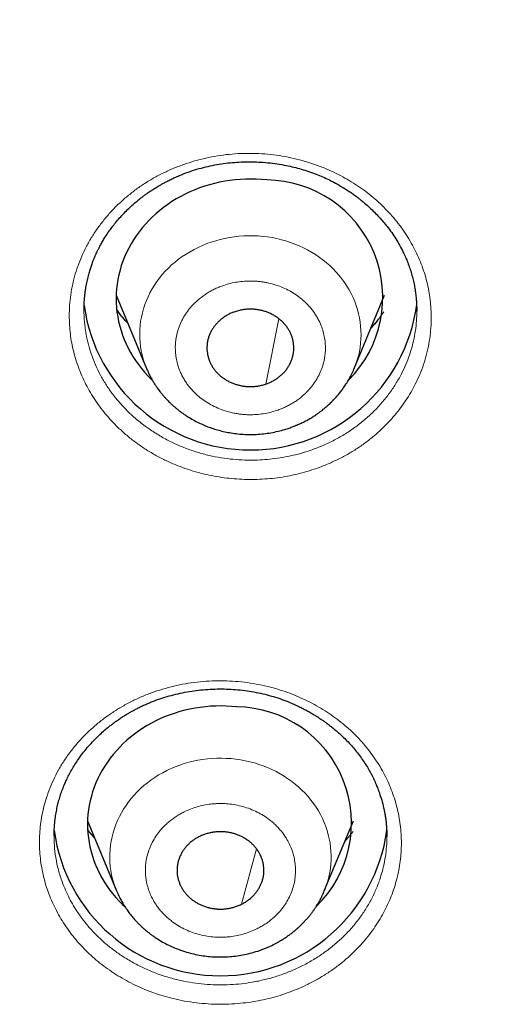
# Model space of a CAD drawing. Header units: millimetres. Extents: x 8 to 578, y 12 to 587.
# Tile 126 of 156: x 300 to 307, y 558 to 571. Entities that reach past the tile are written whole.
import ezdxf

# ---------------------------------------------------------------- set-up
doc = ezdxf.new("R2010")
doc.units = ezdxf.units.MM

msp = doc.modelspace()

# ---------------------------------------------------------------- linework, layer by layer
at = {"color": 7, "linetype": 'Continuous', "lineweight": 30}
for p, q in [((301.649, 567.542), (302.068, 566.529)), ((304.938, 566.529), (305.357, 567.542)), ((302.068, 566.529), (302.069, 566.527)), ((301.254, 560.277), (301.655, 559.308)), ((304.525, 559.308), (304.926, 560.277)), ((300.792, 560.069), (300.792, 560.077)), ((305.389, 560.061), (305.389, 560.056)), ((304.524, 559.305), (304.525, 559.308))]:
    msp.add_line(p, q, dxfattribs=at)
at = {"color": 252, "linetype": 'Continuous', "lineweight": 0}
for p, q in [((303.715, 566.313), (303.898, 567.215)), ((304.809, 559.993), (304.923, 560.13)), ((303.381, 559.124), (303.588, 559.889))]:
    msp.add_line(p, q, dxfattribs=at)
at = {"color": 7, "linetype": 'Continuous', "lineweight": 30, "flags": 128}
for points in [[(303.729, 569.135), (303.657, 569.141), (303.584, 569.145), (303.511, 569.147), (303.438, 569.146), (303.366, 569.142), (303.293, 569.136), (303.221, 569.128), (303.149, 569.117), (303.078, 569.103), (303.007, 569.087), (302.938, 569.068), (302.869, 569.047), (302.801, 569.024), (302.734, 568.998), (302.668, 568.97), (302.604, 568.94), (302.541, 568.907), (302.479, 568.872), (302.419, 568.835), (302.361, 568.797), (302.305, 568.756), (302.25, 568.713), (302.197, 568.668), (302.147, 568.621), (302.098, 568.573), (302.052, 568.523), (302.007, 568.471), (301.965, 568.418), (301.926, 568.364), (301.889, 568.308), (301.854, 568.251), (301.822, 568.193), (301.793, 568.133), (301.766, 568.073), (301.742, 568.012), (301.72, 567.95), (301.702, 567.887), (301.686, 567.824), (301.672, 567.76), (301.662, 567.696), (301.655, 567.631), (301.65, 567.566), (301.648, 567.501), (301.65, 567.437), (301.654, 567.372), (301.66, 567.307), (301.67, 567.243), (301.683, 567.179), (301.698, 567.115), (301.716, 567.053), (301.737, 566.99), (301.76, 566.929), (301.787, 566.868), (301.815, 566.809), (301.847, 566.75), (301.881, 566.693), (301.918, 566.637), (301.957, 566.582), (301.998, 566.529), (302.042, 566.477), (302.088, 566.426), (302.136, 566.378), (302.147, 566.367)], [(303.314, 561.852), (303.242, 561.858), (303.17, 561.863), (303.098, 561.864), (303.026, 561.863), (302.954, 561.86), (302.882, 561.854), (302.81, 561.845), (302.739, 561.834), (302.669, 561.82), (302.599, 561.804), (302.53, 561.786), (302.462, 561.765), (302.394, 561.742), (302.328, 561.717), (302.263, 561.689), (302.199, 561.659), (302.137, 561.626), (302.076, 561.592), (302.017, 561.556), (301.959, 561.517), (301.903, 561.476), (301.849, 561.434), (301.797, 561.39), (301.746, 561.343), (301.698, 561.296), (301.652, 561.246), (301.608, 561.195), (301.567, 561.142), (301.528, 561.088), (301.491, 561.033), (301.457, 560.977), (301.425, 560.919), (301.396, 560.86), (301.369, 560.8), (301.345, 560.74), (301.324, 560.678), (301.306, 560.616), (301.29, 560.553), (301.277, 560.49), (301.267, 560.427), (301.259, 560.363), (301.255, 560.298), (301.253, 560.234), (301.254, 560.17), (301.258, 560.106), (301.265, 560.042), (301.274, 559.978), (301.287, 559.915), (301.302, 559.852), (301.32, 559.79), (301.34, 559.728), (301.364, 559.667), (301.39, 559.607), (301.418, 559.548), (301.45, 559.49), (301.483, 559.433), (301.52, 559.378), (301.558, 559.324), (301.599, 559.271), (301.643, 559.219), (301.688, 559.169), (301.736, 559.121), (301.767, 559.092)]]:
    msp.add_lwpolyline(points, dxfattribs=at)
at = {"color": 252, "linetype": 'Continuous', "lineweight": 0, "flags": 128}
for points in [[(304.938, 566.529), (304.94, 566.535), (304.962, 566.591), (304.98, 566.647), (304.996, 566.704), (305.009, 566.761), (305.019, 566.819), (305.026, 566.878), (305.031, 566.936), (305.033, 566.995), (305.031, 567.053), (305.027, 567.112), (305.021, 567.17), (305.011, 567.228), (304.999, 567.286), (304.984, 567.343), (304.966, 567.399), (304.945, 567.455), (304.922, 567.51), (304.896, 567.564), (304.868, 567.617), (304.837, 567.668), (304.803, 567.719), (304.767, 567.768), (304.729, 567.816), (304.688, 567.862), (304.646, 567.907), (304.601, 567.95), (304.554, 567.991), (304.505, 568.03), (304.455, 568.068), (304.402, 568.103), (304.348, 568.137), (304.293, 568.168), (304.236, 568.197), (304.177, 568.224), (304.118, 568.249), (304.057, 568.271), (303.995, 568.291), (303.932, 568.309), (303.869, 568.324), (303.804, 568.337), (303.74, 568.347), (303.674, 568.355), (303.609, 568.36), (303.543, 568.363), (303.477, 568.363), (303.411, 568.361), (303.346, 568.356), (303.281, 568.349), (303.216, 568.339), (303.151, 568.327), (303.088, 568.312), (303.025, 568.295), (302.963, 568.276), (302.902, 568.254), (302.842, 568.23), (302.783, 568.203), (302.726, 568.174), (302.67, 568.143), (302.615, 568.11), (302.562, 568.075), (302.511, 568.038), (302.462, 567.999), (302.415, 567.959), (302.37, 567.916), (302.327, 567.872), (302.286, 567.826), (302.247, 567.778), (302.211, 567.729), (302.177, 567.679), (302.145, 567.628), (302.116, 567.575), (302.09, 567.521), (302.066, 567.467), (302.045, 567.411), (302.026, 567.355), (302.011, 567.298), (301.998, 567.24), (301.987, 567.183), (301.98, 567.124), (301.975, 567.066), (301.974, 567.007), (301.975, 566.949), (301.979, 566.89), (301.986, 566.832), (301.995, 566.774), (302.008, 566.716), (302.023, 566.659), (302.041, 566.603), (302.061, 566.547), (302.068, 566.529)], [(304.525, 559.308), (304.535, 559.334), (304.556, 559.39), (304.573, 559.446), (304.588, 559.503), (304.6, 559.561), (304.609, 559.619), (304.615, 559.677), (304.619, 559.736), (304.619, 559.795), (304.617, 559.853), (304.612, 559.912), (304.604, 559.97), (304.594, 560.028), (304.58, 560.085), (304.564, 560.142), (304.545, 560.198), (304.524, 560.254), (304.5, 560.308), (304.473, 560.362), (304.443, 560.414), (304.411, 560.465), (304.377, 560.515), (304.34, 560.564), (304.301, 560.611), (304.26, 560.657), (304.216, 560.701), (304.171, 560.743), (304.123, 560.784), (304.074, 560.822), (304.023, 560.859), (303.97, 560.894), (303.915, 560.927), (303.859, 560.957), (303.801, 560.986), (303.742, 561.012), (303.682, 561.036), (303.621, 561.057), (303.559, 561.076), (303.496, 561.093), (303.432, 561.107), (303.367, 561.119), (303.302, 561.129), (303.237, 561.136), (303.171, 561.14), (303.106, 561.142), (303.04, 561.141), (302.974, 561.138), (302.909, 561.132), (302.843, 561.124), (302.779, 561.113), (302.715, 561.1), (302.651, 561.085), (302.589, 561.067), (302.527, 561.046), (302.466, 561.023), (302.407, 560.998), (302.349, 560.971), (302.292, 560.941), (302.236, 560.91), (302.182, 560.876), (302.13, 560.84), (302.08, 560.802), (302.032, 560.763), (301.985, 560.721), (301.941, 560.678), (301.898, 560.633), (301.858, 560.587), (301.82, 560.539), (301.785, 560.489), (301.752, 560.439), (301.721, 560.387), (301.693, 560.334), (301.668, 560.28), (301.645, 560.225), (301.625, 560.169), (301.607, 560.112), (301.592, 560.055), (301.58, 559.997), (301.571, 559.939), (301.565, 559.881), (301.561, 559.822), (301.561, 559.764), (301.563, 559.705), (301.568, 559.647), (301.576, 559.588), (301.586, 559.531), (301.6, 559.473), (301.616, 559.416), (301.635, 559.36), (301.655, 559.308)]]:
    msp.add_lwpolyline(points, dxfattribs=at)
at = {"color": 7, "linetype": 'Continuous', "lineweight": 30}
for centre, radius, start, end in [((303.709, 567.512), 1.623, 315.0945, 89.2947), ((303.503, 567.722), 2.32, 188.0285, 352.2702), ((303.294, 560.245), 1.607, 314.1051, 89.2986), ((303.09, 560.454), 2.319, 187.6952, 352.3201)]:
    msp.add_arc(centre, radius, start, end, dxfattribs=at)
for points, knots in [([(314, 587.409), (313.871, 587.409), (313.583, 587.408), (313.136, 587.402), (312.663, 587.391), (312.196, 587.375), (311.745, 587.355), (311.309, 587.332), (310.887, 587.305), (310.472, 587.275), (310.062, 587.242), (309.644, 587.205), (309.217, 587.162), (308.782, 587.115), (308.354, 587.064), (307.935, 587.011), (307.523, 586.954), (307.118, 586.895), (306.722, 586.833), (306.315, 586.766), (305.899, 586.694), (305.474, 586.616), (305.059, 586.535), (304.654, 586.453), (304.26, 586.369), (303.875, 586.284), (303.51, 586.199), (303.165, 586.117), (302.838, 586.036), (302.52, 585.954), (302.21, 585.873), (301.908, 585.791), (301.607, 585.707), (301.306, 585.621), (301.006, 585.533), (300.715, 585.446), (300.434, 585.359), (300.162, 585.273), (299.9, 585.188), (299.647, 585.105), (299.399, 585.021), (299.157, 584.938), (298.921, 584.856), (298.695, 584.775), (298.478, 584.697), (298.272, 584.621), (298.076, 584.548), (297.892, 584.478), (297.718, 584.411), (297.554, 584.347), (297.398, 584.286), (297.252, 584.227), (297.115, 584.172), (296.986, 584.12), (296.866, 584.071), (296.755, 584.025), (296.654, 583.983), (296.562, 583.944), (296.481, 583.91), (296.412, 583.881), (296.355, 583.856), (296.309, 583.836), (296.275, 583.822), (296.252, 583.812), (296.237, 583.806), (296.223, 583.8), (296.206, 583.792), (296.182, 583.782), (296.151, 583.768), (296.11, 583.751), (296.06, 583.729), (296.004, 583.704), (295.943, 583.678), (295.867, 583.644), (295.774, 583.603), (295.664, 583.554), (295.546, 583.501), (295.419, 583.443), (295.283, 583.381), (295.141, 583.315), (294.993, 583.246), (294.844, 583.175), (294.694, 583.103), (294.544, 583.031), (294.392, 582.957), (294.24, 582.882), (294.091, 582.808), (293.945, 582.735), (293.762, 582.642), (293.546, 582.531), (293.299, 582.402), (293.078, 582.284), (292.882, 582.179), (292.71, 582.085), (292.543, 581.993), (292.381, 581.903), (292.223, 581.814), (292.068, 581.726), (291.898, 581.628), (291.71, 581.518), (291.502, 581.396), (291.288, 581.268), (291.069, 581.135), (290.844, 580.996), (290.614, 580.853), (290.376, 580.702), (290.131, 580.544), (289.879, 580.379), (289.658, 580.231), (289.471, 580.105), (289.322, 580.003), (289.177, 579.903), (289.033, 579.802), (288.889, 579.702), (288.747, 579.601), (288.613, 579.504), (288.485, 579.412), (288.366, 579.325), (288.254, 579.242), (288.149, 579.165), (288.06, 579.098), (287.986, 579.043), (287.925, 578.997), (287.868, 578.954), (287.817, 578.915), (287.777, 578.885), (287.748, 578.862), (287.727, 578.846), (287.708, 578.832), (287.692, 578.82), (287.675, 578.807), (287.657, 578.793), (287.631, 578.773), (287.596, 578.746), (287.551, 578.711), (287.499, 578.671), (287.438, 578.624), (287.371, 578.571), (287.295, 578.511), (287.214, 578.448), (287.13, 578.381), (287.046, 578.313), (286.961, 578.245), (286.878, 578.178), (286.798, 578.112), (286.69, 578.024), (286.558, 577.915), (286.404, 577.786), (286.258, 577.663), (286.121, 577.546), (285.994, 577.437), (285.876, 577.334), (285.765, 577.237), (285.68, 577.162), (285.62, 577.109), (285.585, 577.078), (285.55, 577.046), (285.515, 577.015), (285.482, 576.985), (285.452, 576.958), (285.427, 576.935), (285.407, 576.918), (285.393, 576.905), (285.382, 576.895), (285.372, 576.886), (285.359, 576.875), (285.344, 576.861), (285.326, 576.844), (285.302, 576.823), (285.273, 576.796), (285.236, 576.763), (285.196, 576.725), (285.151, 576.684), (285.043, 576.585), (284.874, 576.427), (284.642, 576.207), (284.442, 576.013), (284.275, 575.849), (284.143, 575.718), (284.016, 575.592), (283.919, 575.493), (283.85, 575.423), (283.807, 575.379), (283.764, 575.335), (283.723, 575.293), (283.684, 575.253), (283.651, 575.219), (283.625, 575.191), (283.604, 575.169), (283.586, 575.151), (283.571, 575.135), (283.558, 575.122), (283.544, 575.106), (283.524, 575.086), (283.499, 575.059), (283.469, 575.028), (283.437, 574.994), (283.402, 574.958), (283.365, 574.918), (283.325, 574.875), (283.279, 574.827), (283.227, 574.771), (283.169, 574.708), (283.108, 574.643), (283.047, 574.576), (282.984, 574.508), (282.894, 574.408), (282.774, 574.275), (282.659, 574.145), (282.576, 574.052), (282.526, 573.995), (282.476, 573.938), (282.426, 573.88), (282.377, 573.824), (282.332, 573.771), (282.292, 573.725), (282.257, 573.685), (282.228, 573.65), (282.203, 573.62), (282.183, 573.598), (282.169, 573.581), (282.159, 573.569), (282.151, 573.56), (282.143, 573.551), (282.133, 573.539), (282.119, 573.522), (282.101, 573.501), (282.065, 573.457), (282.008, 573.39), (281.935, 573.302), (281.859, 573.21), (281.781, 573.115), (281.698, 573.014), (281.613, 572.909), (281.525, 572.799), (281.435, 572.686), (281.355, 572.585), (281.286, 572.496), (281.231, 572.425), (281.179, 572.358), (281.138, 572.306), (281.108, 572.267), (281.087, 572.24), (281.068, 572.214), (281.05, 572.191), (281.035, 572.171), (281.023, 572.155), (281.014, 572.144), (281.006, 572.133), (280.995, 572.119), (280.979, 572.097), (280.957, 572.069), (280.93, 572.033), (280.898, 571.99), (280.86, 571.94), (280.819, 571.883), (280.774, 571.824), (280.716, 571.745), (280.645, 571.649), (280.541, 571.506), (280.42, 571.338), (280.315, 571.189), (280.246, 571.091), (280.211, 571.041), (280.181, 570.997), (280.154, 570.959), (280.133, 570.929), (280.118, 570.907), (280.107, 570.891), (280.098, 570.878), (280.09, 570.866), (280.082, 570.855), (280.072, 570.84), (280.057, 570.819), (280.039, 570.792), (280.018, 570.761), (279.994, 570.726), (279.964, 570.681), (279.927, 570.628), (279.884, 570.564), (279.833, 570.487), (279.776, 570.401), (279.716, 570.31), (279.661, 570.226), (279.61, 570.149), (279.564, 570.077), (279.519, 570.008), (279.475, 569.94), (279.438, 569.882), (279.409, 569.835), (279.386, 569.799), (279.364, 569.765), (279.345, 569.733), (279.329, 569.709), (279.318, 569.691), (279.31, 569.679), (279.303, 569.667), (279.294, 569.652), (279.281, 569.631), (279.262, 569.602), (279.239, 569.564), (279.212, 569.521), (279.179, 569.468), (279.142, 569.407), (279.099, 569.337), (279.058, 569.268), (279.016, 569.199), (278.975, 569.13), (278.932, 569.059), (278.887, 568.983), (278.84, 568.903), (278.8, 568.835), (278.771, 568.785), (278.754, 568.755), (278.74, 568.731), (278.729, 568.712), (278.721, 568.699), (278.714, 568.687), (278.706, 568.672), (278.693, 568.65), (278.677, 568.622), (278.657, 568.587), (278.633, 568.545), (278.606, 568.498), (278.579, 568.45), (278.552, 568.401), (278.525, 568.353), (278.498, 568.306), (278.468, 568.252), (278.435, 568.193), (278.4, 568.128), (278.364, 568.064), (278.331, 568.002), (278.3, 567.945), (278.273, 567.894), (278.248, 567.849), (278.227, 567.809), (278.211, 567.778), (278.199, 567.756), (278.189, 567.738), (278.178, 567.717), (278.164, 567.691), (278.148, 567.661), (278.13, 567.626), (278.109, 567.586), (278.07, 567.512), (278.016, 567.408), (277.959, 567.297), (277.915, 567.21), (277.883, 567.147), (277.854, 567.089), (277.828, 567.036), (277.806, 566.992), (277.787, 566.954), (277.769, 566.917), (277.749, 566.878), (277.727, 566.832), (277.701, 566.78), (277.673, 566.721), (277.641, 566.656), (277.607, 566.586), (277.572, 566.512), (277.536, 566.435), (277.504, 566.368), (277.479, 566.314), (277.462, 566.278), (277.447, 566.246), (277.435, 566.22), (277.424, 566.197), (277.412, 566.17), (277.396, 566.136), (277.377, 566.093), (277.355, 566.045), (277.332, 565.994), (277.309, 565.943), (277.273, 565.863), (277.224, 565.755), (277.179, 565.652), (277.15, 565.586), (277.138, 565.558), (277.128, 565.535), (277.121, 565.518), (277.115, 565.504), (277.108, 565.489), (277.099, 565.467), (277.086, 565.439), (277.071, 565.404), (277.049, 565.351), (277.02, 565.283), (276.986, 565.204), (276.954, 565.126), (276.927, 565.062), (276.906, 565.011), (276.891, 564.974), (276.879, 564.944), (276.869, 564.919), (276.859, 564.896), (276.849, 564.871), (276.836, 564.84), (276.821, 564.801), (276.803, 564.757), (276.785, 564.711), (276.766, 564.664), (276.745, 564.612), (276.723, 564.555), (276.699, 564.494), (276.676, 564.437), (276.657, 564.386), (276.639, 564.34), (276.623, 564.298), (276.607, 564.257), (276.591, 564.215), (276.574, 564.168), (276.554, 564.116), (276.533, 564.06), (276.512, 564.003), (276.491, 563.947), (276.471, 563.892), (276.452, 563.841), (276.435, 563.794), (276.42, 563.753), (276.405, 563.713), (276.391, 563.672), (276.375, 563.629), (276.359, 563.583), (276.342, 563.536), (276.326, 563.49), (276.312, 563.451), (276.301, 563.418), (276.293, 563.395), (276.287, 563.379), (276.282, 563.364), (276.276, 563.347), (276.27, 563.328), (276.262, 563.307), (276.253, 563.281), (276.243, 563.251), (276.231, 563.216), (276.218, 563.177), (276.203, 563.135), (276.191, 563.097), (276.181, 563.067), (276.174, 563.047), (276.168, 563.029), (276.162, 563.013), (276.156, 562.994), (276.149, 562.974), (276.137, 562.937), (276.12, 562.885), (276.1, 562.824), (276.083, 562.772), (276.069, 562.73), (276.057, 562.691), (276.041, 562.642), (276.022, 562.581), (276.003, 562.521), (275.987, 562.471), (275.975, 562.432), (275.963, 562.394), (275.952, 562.359), (275.943, 562.33), (275.936, 562.307), (275.929, 562.287), (275.924, 562.27), (275.92, 562.257), (275.918, 562.25), (275.917, 562.247)], [0, 0, 0, 0, 0.007493, 0.016806, 0.025993, 0.035056, 0.043993, 0.052306, 0.060507, 0.068597, 0.076577, 0.084445, 0.093096, 0.101609, 0.109984, 0.118221, 0.126321, 0.134283, 0.142107, 0.149793, 0.158409, 0.166846, 0.175103, 0.18318, 0.191079, 0.198797, 0.206336, 0.21309, 0.219693, 0.226145, 0.232446, 0.238597, 0.244597, 0.250935, 0.257096, 0.263079, 0.268886, 0.274515, 0.279967, 0.285242, 0.290339, 0.29549, 0.300446, 0.305207, 0.309774, 0.314147, 0.318325, 0.322208, 0.325906, 0.32942, 0.33275, 0.335892, 0.338835, 0.341577, 0.344196, 0.346599, 0.348788, 0.350761, 0.352519, 0.354062, 0.355242, 0.356255, 0.357102, 0.357443, 0.357747, 0.358043, 0.35839, 0.35887, 0.359568, 0.360461, 0.361547, 0.362813, 0.364149, 0.365536, 0.367818, 0.370225, 0.372757, 0.375608, 0.378603, 0.381741, 0.385023, 0.388448, 0.391687, 0.395044, 0.398485, 0.401885, 0.405234, 0.408531, 0.411776, 0.41759, 0.423231, 0.428698, 0.432764, 0.436728, 0.440591, 0.444351, 0.448009, 0.451578, 0.455203, 0.459956, 0.464866, 0.469933, 0.475157, 0.480537, 0.486074, 0.491768, 0.497777, 0.503951, 0.510291, 0.514102, 0.517846, 0.521452, 0.524919, 0.52869, 0.532282, 0.535694, 0.538928, 0.541982, 0.544856, 0.547551, 0.550067, 0.551731, 0.553306, 0.554786, 0.556122, 0.557302, 0.557895, 0.558439, 0.558932, 0.559352, 0.559727, 0.560206, 0.560805, 0.561769, 0.562939, 0.564315, 0.565896, 0.567682, 0.569674, 0.571872, 0.574067, 0.576365, 0.578622, 0.580833, 0.582999, 0.585119, 0.58951, 0.593692, 0.597665, 0.60143, 0.604986, 0.608143, 0.611224, 0.614236, 0.615234, 0.616225, 0.617207, 0.618182, 0.619148, 0.620024, 0.620751, 0.621264, 0.621663, 0.621949, 0.622205, 0.622548, 0.622978, 0.623497, 0.624102, 0.624989, 0.626013, 0.627177, 0.628475, 0.62982, 0.636383, 0.643082, 0.649916, 0.653965, 0.657885, 0.661664, 0.665301, 0.666623, 0.667925, 0.669208, 0.670471, 0.67168, 0.672744, 0.673475, 0.674112, 0.674656, 0.675107, 0.675465, 0.675828, 0.676461, 0.677263, 0.678173, 0.679164, 0.680236, 0.681388, 0.682622, 0.683937, 0.685635, 0.687452, 0.689369, 0.691307, 0.693258, 0.695222, 0.699902, 0.704653, 0.706253, 0.707861, 0.709476, 0.7111, 0.712729, 0.714253, 0.715532, 0.716659, 0.717634, 0.718457, 0.719128, 0.719552, 0.719881, 0.720113, 0.720313, 0.720644, 0.721113, 0.721721, 0.722419, 0.724754, 0.727303, 0.72976, 0.732388, 0.735182, 0.738134, 0.741085, 0.744179, 0.747416, 0.74939, 0.75137, 0.7532, 0.754866, 0.755637, 0.756368, 0.757056, 0.757704, 0.75826, 0.758683, 0.758975, 0.759158, 0.759555, 0.760137, 0.760904, 0.761855, 0.763014, 0.764364, 0.765906, 0.767524, 0.769126, 0.772224, 0.77526, 0.780527, 0.785594, 0.78703, 0.788335, 0.789491, 0.790498, 0.791357, 0.791838, 0.792255, 0.792609, 0.792899, 0.793157, 0.79351, 0.79408, 0.794789, 0.795605, 0.796526, 0.797554, 0.79906, 0.800747, 0.802516, 0.80506, 0.807421, 0.809599, 0.811595, 0.813408, 0.815155, 0.816923, 0.818712, 0.819617, 0.820528, 0.821445, 0.822278, 0.822939, 0.823339, 0.823632, 0.823885, 0.824251, 0.824738, 0.825514, 0.826479, 0.827626, 0.828803, 0.830581, 0.83227, 0.834118, 0.835846, 0.83753, 0.839328, 0.841244, 0.84328, 0.845422, 0.846317, 0.847069, 0.847678, 0.848146, 0.848471, 0.848688, 0.849063, 0.849605, 0.850314, 0.85119, 0.852256, 0.853463, 0.854678, 0.855883, 0.85708, 0.858267, 0.859446, 0.861082, 0.8627, 0.864301, 0.865849, 0.867263, 0.86852, 0.869646, 0.870641, 0.871473, 0.871902, 0.872305, 0.872818, 0.873449, 0.874198, 0.875065, 0.87605, 0.877131, 0.880484, 0.883724, 0.885302, 0.886851, 0.888309, 0.889571, 0.890681, 0.891573, 0.892351, 0.893329, 0.894437, 0.895701, 0.897119, 0.898695, 0.900457, 0.902165, 0.904019, 0.90602, 0.907008, 0.907904, 0.908662, 0.909281, 0.909763, 0.91038, 0.911188, 0.912219, 0.913434, 0.91466, 0.915876, 0.917082, 0.920356, 0.923626, 0.924401, 0.925078, 0.925615, 0.92601, 0.926279, 0.9266, 0.92712, 0.927791, 0.928615, 0.929592, 0.931525, 0.933405, 0.935224, 0.936982, 0.937953, 0.938811, 0.939526, 0.940096, 0.940562, 0.941133, 0.941841, 0.942778, 0.943841, 0.944919, 0.946005, 0.9471, 0.948551, 0.95, 0.951329, 0.952514, 0.953555, 0.954509, 0.955422, 0.956341, 0.95742, 0.958659, 0.959966, 0.961263, 0.962548, 0.963822, 0.965029, 0.966085, 0.966989, 0.967848, 0.968812, 0.969751, 0.970794, 0.971941, 0.972916, 0.973877, 0.974644, 0.975108, 0.975448, 0.975748, 0.97611, 0.976535, 0.977021, 0.977571, 0.978261, 0.979041, 0.97991, 0.98087, 0.981846, 0.982412, 0.982859, 0.983205, 0.983569, 0.983977, 0.984428, 0.984917, 0.98634, 0.987869, 0.988912, 0.989798, 0.990579, 0.991451, 0.992961, 0.99446, 0.995292, 0.996089, 0.99687, 0.99771, 0.998214, 0.998638, 0.99909, 0.999492, 0.999734, 1, 1, 1, 1]), ([(301.206, 567.338), (301.206, 567.342), (301.206, 567.35), (301.206, 567.366), (301.206, 567.387), (301.207, 567.416), (301.209, 567.451), (301.211, 567.492), (301.216, 567.539), (301.222, 567.592), (301.232, 567.657), (301.246, 567.73), (301.264, 567.807), (301.283, 567.875), (301.302, 567.934), (301.319, 567.984), (301.336, 568.029), (301.352, 568.068), (301.366, 568.1), (301.379, 568.129), (301.394, 568.161), (301.414, 568.199), (301.438, 568.245), (301.468, 568.298), (301.504, 568.357), (301.546, 568.419), (301.591, 568.481), (301.641, 568.545), (301.697, 568.611), (301.758, 568.676), (301.82, 568.738), (301.879, 568.793), (301.933, 568.839), (301.98, 568.877), (302.021, 568.908), (302.058, 568.935), (302.09, 568.958), (302.118, 568.977), (302.142, 568.993), (302.162, 569.006), (302.182, 569.019), (302.205, 569.033), (302.233, 569.05), (302.267, 569.07), (302.306, 569.092), (302.352, 569.116), (302.404, 569.142), (302.46, 569.169), (302.54, 569.203), (302.641, 569.243), (302.764, 569.283), (302.887, 569.316), (303.01, 569.342), (303.132, 569.362), (303.254, 569.376), (303.374, 569.384), (303.496, 569.387), (303.62, 569.383), (303.746, 569.374), (303.873, 569.358), (303.993, 569.337), (304.104, 569.312), (304.208, 569.285), (304.31, 569.252), (304.409, 569.217), (304.504, 569.177), (304.593, 569.136), (304.675, 569.093), (304.748, 569.052), (304.811, 569.014), (304.858, 568.983), (304.893, 568.96), (304.917, 568.942), (304.943, 568.924), (304.971, 568.903), (305.004, 568.878), (305.041, 568.848), (305.091, 568.807), (305.151, 568.754), (305.218, 568.689), (305.281, 568.623), (305.339, 568.557), (305.398, 568.485), (305.456, 568.407), (305.513, 568.321), (305.567, 568.23), (305.612, 568.144), (305.649, 568.064), (305.678, 567.991), (305.706, 567.915), (305.731, 567.836), (305.752, 567.755), (305.769, 567.676), (305.782, 567.601), (305.791, 567.53), (305.796, 567.474), (305.799, 567.432), (305.8, 567.402), (305.801, 567.371), (305.802, 567.343), (305.801, 567.328), (305.801, 567.321)], [0, 0, 0, 0, 0.001947, 0.004628, 0.00806, 0.012697, 0.018252, 0.024726, 0.032122, 0.040439, 0.049318, 0.062489, 0.074615, 0.085697, 0.09471, 0.102891, 0.110242, 0.11668, 0.121956, 0.126055, 0.131351, 0.138073, 0.146152, 0.155457, 0.165989, 0.17775, 0.188813, 0.200783, 0.213663, 0.227318, 0.240239, 0.252012, 0.262633, 0.270981, 0.278445, 0.285023, 0.290716, 0.295525, 0.299566, 0.302891, 0.30589, 0.309695, 0.314378, 0.319941, 0.326385, 0.333711, 0.341923, 0.350986, 0.360239, 0.378559, 0.39662, 0.414354, 0.431767, 0.448865, 0.465655, 0.482183, 0.498905, 0.515941, 0.533292, 0.550958, 0.568939, 0.583553, 0.598372, 0.613398, 0.628285, 0.642189, 0.656544, 0.669615, 0.681401, 0.6919, 0.701081, 0.705627, 0.709736, 0.713952, 0.719031, 0.72498, 0.731797, 0.739484, 0.75312, 0.766705, 0.779986, 0.792962, 0.805632, 0.821038, 0.836067, 0.851765, 0.868406, 0.880025, 0.892064, 0.904522, 0.917399, 0.930637, 0.943347, 0.95524, 0.966317, 0.976578, 0.981404, 0.986026, 0.990286, 0.995675, 1, 1, 1, 1]), ([(301.809, 567.155), (301.786, 567.18), (301.74, 567.231), (301.69, 567.293), (301.663, 567.33), (301.657, 567.339)], [0, 0, 0, 0, 0.429963, 0.863424, 1, 1, 1, 1]), ([(303.291, 567.313), (303.276, 567.308), (303.245, 567.297), (303.2, 567.276), (303.158, 567.251), (303.117, 567.224), (303.08, 567.193), (303.046, 567.16), (303.014, 567.125), (302.987, 567.087), (302.963, 567.047), (302.943, 567.006), (302.926, 566.963), (302.914, 566.919), (302.906, 566.874), (302.903, 566.83), (302.903, 566.784), (302.908, 566.739), (302.917, 566.695), (302.931, 566.652), (302.948, 566.609), (302.969, 566.568), (302.994, 566.529), (303.023, 566.492), (303.055, 566.457), (303.091, 566.424), (303.129, 566.395), (303.169, 566.368), (303.213, 566.345), (303.258, 566.325), (303.305, 566.308), (303.354, 566.295), (303.403, 566.286), (303.454, 566.28), (303.504, 566.278), (303.555, 566.28), (303.605, 566.286), (303.659, 566.296), (303.695, 566.307), (303.715, 566.313)], [0, 0, 0, 0, 0.026463, 0.052925, 0.080157, 0.107388, 0.133851, 0.160314, 0.187545, 0.214777, 0.24124, 0.267702, 0.294934, 0.322165, 0.348628, 0.375091, 0.402322, 0.429554, 0.456017, 0.482479, 0.509711, 0.536942, 0.563405, 0.589868, 0.617099, 0.644331, 0.670794, 0.697256, 0.724488, 0.751719, 0.778182, 0.804645, 0.831876, 0.859108, 0.885571, 0.912033, 0.939265, 0.966496, 1, 1, 1, 1]), ([(303.715, 566.313), (303.731, 566.319), (303.761, 566.33), (303.806, 566.351), (303.849, 566.376), (303.889, 566.403), (303.926, 566.434), (303.961, 566.466), (303.992, 566.502), (304.02, 566.54), (304.044, 566.58), (304.064, 566.621), (304.08, 566.664), (304.092, 566.708), (304.1, 566.752), (304.104, 566.797), (304.103, 566.842), (304.098, 566.888), (304.089, 566.932), (304.076, 566.975), (304.058, 567.018), (304.037, 567.059), (304.012, 567.098), (303.983, 567.135), (303.951, 567.17), (303.916, 567.202), (303.878, 567.232), (303.837, 567.258), (303.793, 567.282), (303.748, 567.302), (303.701, 567.319), (303.653, 567.332), (303.603, 567.341), (303.552, 567.347), (303.502, 567.349), (303.452, 567.347), (303.401, 567.341), (303.347, 567.331), (303.311, 567.32), (303.291, 567.313)], [0, 0, 0, 0, 0.026463, 0.052925, 0.080157, 0.107388, 0.133851, 0.160314, 0.187545, 0.214777, 0.24124, 0.267702, 0.294934, 0.322165, 0.348628, 0.375091, 0.402322, 0.429554, 0.456017, 0.482479, 0.509711, 0.536942, 0.563405, 0.589868, 0.617099, 0.644331, 0.670794, 0.697256, 0.724488, 0.751719, 0.778182, 0.804645, 0.831876, 0.859108, 0.885571, 0.912033, 0.939265, 0.966496, 1, 1, 1, 1]), ([(305.271, 567.208), (305.268, 567.204), (305.237, 567.164), (305.202, 567.126), (305.171, 567.092)], [0, 0, 0, 0, 0.097963, 1, 1, 1, 1]), ([(302.068, 566.529), (302.076, 566.512), (302.09, 566.48), (302.111, 566.436), (302.13, 566.399), (302.147, 566.369), (302.161, 566.346), (302.172, 566.328), (302.181, 566.313), (302.191, 566.298), (302.203, 566.28), (302.217, 566.26), (302.234, 566.237), (302.253, 566.21), (302.277, 566.181), (302.303, 566.149), (302.33, 566.119), (302.355, 566.093), (302.378, 566.07), (302.397, 566.051), (302.413, 566.035), (302.426, 566.023), (302.438, 566.013), (302.449, 566.003), (302.463, 565.992), (302.478, 565.979), (302.5, 565.961), (302.53, 565.937), (302.569, 565.909), (302.611, 565.88), (302.666, 565.845), (302.731, 565.808), (302.807, 565.77), (302.88, 565.738), (302.953, 565.71), (303.028, 565.685), (303.109, 565.663), (303.194, 565.645), (303.285, 565.63), (303.381, 565.62), (303.48, 565.616), (303.583, 565.617), (303.686, 565.625), (303.787, 565.64), (303.885, 565.66), (303.959, 565.68), (304.01, 565.696), (304.039, 565.705), (304.067, 565.715), (304.092, 565.725), (304.112, 565.733), (304.13, 565.74), (304.15, 565.748), (304.175, 565.759), (304.215, 565.778), (304.266, 565.803), (304.324, 565.835), (304.376, 565.867), (304.42, 565.897), (304.456, 565.922), (304.485, 565.944), (304.508, 565.962), (304.526, 565.977), (304.539, 565.987), (304.549, 565.996), (304.558, 566.004), (304.567, 566.012), (304.578, 566.022), (304.595, 566.037), (304.617, 566.058), (304.641, 566.082), (304.665, 566.107), (304.687, 566.132), (304.709, 566.156), (304.729, 566.181), (304.749, 566.205), (304.766, 566.228), (304.783, 566.251), (304.8, 566.275), (304.819, 566.304), (304.841, 566.338), (304.863, 566.375), (304.884, 566.415), (304.904, 566.454), (304.922, 566.492), (304.933, 566.517), (304.938, 566.529)], [0, 0, 0, 0, 0.015952, 0.029761, 0.041435, 0.050979, 0.058399, 0.064506, 0.068753, 0.073881, 0.08, 0.08711, 0.09521, 0.104298, 0.115436, 0.12772, 0.139421, 0.149657, 0.158433, 0.166158, 0.17227, 0.176804, 0.180704, 0.184851, 0.189637, 0.195248, 0.201684, 0.213458, 0.22726, 0.242045, 0.256365, 0.281191, 0.304463, 0.32619, 0.346946, 0.368649, 0.391458, 0.41537, 0.440388, 0.466509, 0.493736, 0.521992, 0.550176, 0.577949, 0.605334, 0.632353, 0.640755, 0.649124, 0.657461, 0.665136, 0.671018, 0.675412, 0.681124, 0.688668, 0.698048, 0.717369, 0.735646, 0.752649, 0.768373, 0.779433, 0.789654, 0.798488, 0.803937, 0.808623, 0.812544, 0.8157, 0.818385, 0.822532, 0.828493, 0.837149, 0.847493, 0.857368, 0.866532, 0.874984, 0.884638, 0.893399, 0.901569, 0.909152, 0.917348, 0.927171, 0.938625, 0.951711, 0.965173, 0.977667, 0.989252, 1, 1, 1, 1]), ([(300.792, 560.076), (300.792, 560.081), (300.792, 560.093), (300.792, 560.117), (300.793, 560.147), (300.795, 560.185), (300.799, 560.244), (300.808, 560.32), (300.822, 560.408), (300.839, 560.489), (300.858, 560.563), (300.88, 560.635), (300.907, 560.711), (300.937, 560.786), (300.97, 560.858), (301.005, 560.928), (301.045, 561), (301.091, 561.074), (301.142, 561.15), (301.201, 561.229), (301.266, 561.307), (301.336, 561.384), (301.405, 561.452), (301.472, 561.514), (301.529, 561.562), (301.577, 561.6), (301.614, 561.628), (301.648, 561.653), (301.677, 561.673), (301.699, 561.688), (301.715, 561.699), (301.728, 561.707), (301.744, 561.718), (301.763, 561.73), (301.79, 561.747), (301.825, 561.768), (301.869, 561.793), (301.917, 561.818), (301.967, 561.844), (302.018, 561.869), (302.071, 561.892), (302.143, 561.923), (302.237, 561.958), (302.353, 561.995), (302.473, 562.027), (302.597, 562.054), (302.724, 562.075), (302.851, 562.09), (302.98, 562.098), (303.108, 562.1), (303.236, 562.096), (303.363, 562.086), (303.49, 562.07), (303.614, 562.047), (303.735, 562.019), (303.852, 561.985), (303.965, 561.946), (304.06, 561.908), (304.14, 561.873), (304.204, 561.842), (304.266, 561.81), (304.322, 561.779), (304.37, 561.751), (304.412, 561.725), (304.446, 561.703), (304.477, 561.683), (304.51, 561.66), (304.547, 561.634), (304.588, 561.603), (304.632, 561.569), (304.681, 561.528), (304.735, 561.481), (304.794, 561.427), (304.854, 561.366), (304.914, 561.301), (304.971, 561.232), (305.025, 561.162), (305.075, 561.09), (305.12, 561.018), (305.155, 560.958), (305.18, 560.91), (305.197, 560.876), (305.211, 560.847), (305.221, 560.825), (305.229, 560.807), (305.238, 560.788), (305.248, 560.764), (305.259, 560.735), (305.272, 560.701), (305.293, 560.643), (305.319, 560.562), (305.341, 560.476), (305.355, 560.406), (305.365, 560.355), (305.373, 560.302), (305.379, 560.248), (305.384, 560.199), (305.386, 560.159), (305.388, 560.127), (305.388, 560.102), (305.389, 560.084), (305.389, 560.072), (305.389, 560.062), (305.389, 560.058), (305.389, 560.056)], [0, 0, 0, 0, 0.003111, 0.007145, 0.01214, 0.018114, 0.025057, 0.040019, 0.053912, 0.06674, 0.078507, 0.089987, 0.102495, 0.116055, 0.127332, 0.13925, 0.15181, 0.165016, 0.178869, 0.193059, 0.20928, 0.224535, 0.238822, 0.25214, 0.264487, 0.271735, 0.278599, 0.284833, 0.289933, 0.293882, 0.296177, 0.298178, 0.300836, 0.30419, 0.308238, 0.314413, 0.321724, 0.329603, 0.337587, 0.345667, 0.353833, 0.362085, 0.378753, 0.39577, 0.41314, 0.430837, 0.448575, 0.466286, 0.48397, 0.501628, 0.519262, 0.536872, 0.554461, 0.572007, 0.589278, 0.606222, 0.622838, 0.63913, 0.649386, 0.659509, 0.669486, 0.678684, 0.686742, 0.693661, 0.69944, 0.704217, 0.709851, 0.716419, 0.723859, 0.73199, 0.7408, 0.751635, 0.763344, 0.775923, 0.789364, 0.802821, 0.815672, 0.829348, 0.842272, 0.854444, 0.861267, 0.867475, 0.872449, 0.876178, 0.878582, 0.881634, 0.885563, 0.890368, 0.896051, 0.902529, 0.918639, 0.935594, 0.943582, 0.951745, 0.960083, 0.968598, 0.976859, 0.982828, 0.987942, 0.992204, 0.994846, 0.997018, 0.998729, 1, 1, 1, 1]), ([(301.351, 560.042), (301.326, 560.069), (301.293, 560.105), (301.263, 560.143), (301.256, 560.152)], [0, 0, 0, 0, 0.764679, 1, 1, 1, 1]), ([(302.799, 560.059), (302.785, 560.052), (302.756, 560.037), (302.716, 560.01), (302.677, 559.98), (302.642, 559.948), (302.61, 559.913), (302.581, 559.876), (302.556, 559.837), (302.535, 559.795), (302.517, 559.753), (302.504, 559.71), (302.495, 559.665), (302.49, 559.62), (302.49, 559.575), (302.493, 559.53), (302.501, 559.486), (302.513, 559.442), (302.53, 559.399), (302.55, 559.358), (302.574, 559.318), (302.602, 559.28), (302.633, 559.245), (302.667, 559.212), (302.705, 559.181), (302.745, 559.153), (302.787, 559.129), (302.832, 559.108), (302.879, 559.091), (302.927, 559.076), (302.976, 559.066), (303.026, 559.059), (303.077, 559.056), (303.128, 559.057), (303.178, 559.062), (303.227, 559.071), (303.276, 559.083), (303.328, 559.1), (303.362, 559.115), (303.381, 559.124)], [0, 0, 0, 0, 0.026463, 0.052925, 0.080157, 0.107388, 0.133851, 0.160314, 0.187545, 0.214777, 0.24124, 0.267702, 0.294934, 0.322165, 0.348628, 0.375091, 0.402322, 0.429554, 0.456017, 0.482479, 0.509711, 0.536942, 0.563405, 0.589868, 0.617099, 0.644331, 0.670794, 0.697256, 0.724488, 0.751719, 0.778182, 0.804645, 0.831876, 0.859108, 0.885571, 0.912033, 0.939265, 0.966496, 1, 1, 1, 1]), ([(303.381, 559.124), (303.395, 559.132), (303.424, 559.147), (303.465, 559.173), (303.503, 559.203), (303.539, 559.235), (303.57, 559.27), (303.599, 559.307), (303.624, 559.347), (303.646, 559.388), (303.663, 559.43), (303.676, 559.473), (303.685, 559.518), (303.69, 559.563), (303.69, 559.608), (303.687, 559.653), (303.679, 559.698), (303.667, 559.742), (303.651, 559.784), (303.63, 559.825), (303.606, 559.865), (303.578, 559.903), (303.547, 559.939), (303.513, 559.972), (303.476, 560.002), (303.435, 560.03), (303.393, 560.054), (303.348, 560.075), (303.301, 560.093), (303.253, 560.107), (303.204, 560.117), (303.154, 560.124), (303.103, 560.127), (303.052, 560.126), (303.002, 560.121), (302.953, 560.113), (302.904, 560.1), (302.852, 560.083), (302.818, 560.068), (302.799, 560.059)], [0, 0, 0, 0, 0.026463, 0.052925, 0.080157, 0.107388, 0.133851, 0.160314, 0.187545, 0.214777, 0.24124, 0.267702, 0.294934, 0.322165, 0.348628, 0.375091, 0.402322, 0.429554, 0.456017, 0.482479, 0.509711, 0.536942, 0.563405, 0.589868, 0.617099, 0.644331, 0.670794, 0.697256, 0.724488, 0.751719, 0.778182, 0.804645, 0.831876, 0.859108, 0.885571, 0.912033, 0.939265, 0.966496, 1, 1, 1, 1]), ([(301.655, 559.308), (301.665, 559.284), (301.684, 559.24), (301.715, 559.18), (301.746, 559.127), (301.775, 559.081), (301.807, 559.033), (301.845, 558.982), (301.892, 558.926), (301.934, 558.879), (301.967, 558.845), (301.988, 558.825), (302.003, 558.811), (302.014, 558.801), (302.024, 558.792), (302.037, 558.781), (302.056, 558.764), (302.081, 558.744), (302.112, 558.719), (302.149, 558.692), (302.201, 558.656), (302.269, 558.613), (302.352, 558.568), (302.435, 558.53), (302.516, 558.497), (302.603, 558.467), (302.696, 558.441), (302.796, 558.42), (302.897, 558.405), (302.997, 558.396), (303.098, 558.394), (303.198, 558.397), (303.297, 558.407), (303.398, 558.422), (303.502, 558.445), (303.608, 558.476), (303.717, 558.517), (303.801, 558.555), (303.861, 558.586), (303.898, 558.606), (303.936, 558.629), (303.976, 558.654), (304.017, 558.682), (304.06, 558.713), (304.094, 558.74), (304.119, 558.76), (304.133, 558.772), (304.144, 558.782), (304.155, 558.791), (304.169, 558.804), (304.188, 558.821), (304.209, 558.842), (304.236, 558.869), (304.266, 558.901), (304.298, 558.937), (304.328, 558.973), (304.354, 559.008), (304.374, 559.035), (304.389, 559.056), (304.4, 559.072), (304.412, 559.092), (304.428, 559.117), (304.449, 559.152), (304.473, 559.195), (304.499, 559.248), (304.516, 559.287), (304.525, 559.308)], [0, 0, 0, 0, 0.0211576, 0.0402281, 0.0572234, 0.0721584, 0.0864206, 0.1059836, 0.1265601, 0.1481296, 0.1590084, 0.1673313, 0.173102, 0.1763643, 0.1795562, 0.1840999, 0.1913354, 0.200514, 0.2116328, 0.224687, 0.2385177, 0.2654756, 0.2915039, 0.3166066, 0.3407878, 0.3640516, 0.3921066, 0.4199191, 0.4475733, 0.475074, 0.5024261, 0.5296347, 0.556705, 0.5843644, 0.6133459, 0.6436894, 0.675435, 0.7086218, 0.7195548, 0.7309653, 0.743197, 0.756252, 0.7701327, 0.7848415, 0.7997614, 0.8068219, 0.8117928, 0.815189, 0.8191414, 0.8238826, 0.8312859, 0.8400369, 0.849233, 0.8632086, 0.8768494, 0.8901537, 0.9026489, 0.9133527, 0.9191159, 0.9241655, 0.9301583, 0.9387982, 0.9500938, 0.9640534, 0.9806859, 1, 1, 1, 1])]:
    msp.add_open_spline(points, degree=3, knots=knots, dxfattribs=at)
at = {"color": 252, "linetype": 'Continuous', "lineweight": 0}
for points, knots in [([(302.617, 569.361), (302.669, 569.377), (302.771, 569.41), (302.929, 569.447), (303.089, 569.475), (303.251, 569.494), (303.415, 569.503), (303.579, 569.502), (303.742, 569.492), (303.904, 569.472), (304.064, 569.443), (304.222, 569.404), (304.378, 569.356), (304.523, 569.301), (304.657, 569.241), (304.78, 569.179), (304.898, 569.111), (305.012, 569.037), (305.121, 568.958), (305.225, 568.872), (305.325, 568.781), (305.419, 568.685), (305.507, 568.585), (305.587, 568.481), (305.661, 568.374), (305.728, 568.263), (305.788, 568.15), (305.842, 568.032), (305.888, 567.911), (305.927, 567.789), (305.958, 567.665), (305.98, 567.541), (305.995, 567.416), (306.002, 567.291), (306.002, 567.158), (305.992, 567.017), (305.971, 566.871), (305.94, 566.727), (305.898, 566.585), (305.845, 566.447), (305.786, 566.318), (305.722, 566.198), (305.653, 566.088), (305.578, 565.982), (305.496, 565.879), (305.409, 565.781), (305.315, 565.687), (305.21, 565.594), (305.093, 565.501), (304.963, 565.411), (304.827, 565.33), (304.686, 565.257), (304.539, 565.192), (304.393, 565.138), (304.252, 565.095), (304.117, 565.06), (303.98, 565.033), (303.842, 565.013), (303.703, 565), (303.562, 564.994), (303.422, 564.995), (303.281, 565.003), (303.142, 565.018), (303.004, 565.04), (302.867, 565.069), (302.732, 565.105), (302.599, 565.147), (302.463, 565.199), (302.323, 565.262), (302.181, 565.335), (302.045, 565.417), (301.916, 565.507), (301.793, 565.604), (301.683, 565.704), (301.584, 565.804), (301.498, 565.903), (301.417, 566.005), (301.343, 566.112), (301.276, 566.223), (301.215, 566.338), (301.162, 566.456), (301.116, 566.576), (301.077, 566.697), (301.046, 566.819), (301.023, 566.944), (301.008, 567.07), (301.001, 567.197), (301.001, 567.332), (301.011, 567.473), (301.032, 567.62), (301.063, 567.764), (301.105, 567.906), (301.158, 568.046), (301.221, 568.184), (301.294, 568.317), (301.375, 568.446), (301.466, 568.568), (301.565, 568.684), (301.673, 568.795), (301.789, 568.899), (301.912, 568.997), (302.042, 569.087), (302.177, 569.168), (302.319, 569.241), (302.465, 569.307), (302.566, 569.343), (302.617, 569.361)], [0, 0, 0, 0, 0.01043, 0.020806, 0.031162, 0.041533, 0.051954, 0.062465, 0.072871, 0.083227, 0.093572, 0.103945, 0.114391, 0.124954, 0.133945, 0.142867, 0.151748, 0.160618, 0.169505, 0.178442, 0.187459, 0.19654, 0.205522, 0.214434, 0.223306, 0.232166, 0.241043, 0.249966, 0.259056, 0.26805, 0.276974, 0.285852, 0.294709, 0.303571, 0.312461, 0.322992, 0.333426, 0.343799, 0.354149, 0.364514, 0.374931, 0.383826, 0.392734, 0.401681, 0.410659, 0.419586, 0.428486, 0.437389, 0.447902, 0.458313, 0.468672, 0.479036, 0.489459, 0.499999, 0.509051, 0.518006, 0.5269, 0.535771, 0.544656, 0.553592, 0.562614, 0.571526, 0.580426, 0.589347, 0.598334, 0.607291, 0.616194, 0.625071, 0.635546, 0.645941, 0.656297, 0.666656, 0.677058, 0.687541, 0.696444, 0.705314, 0.714175, 0.723053, 0.731972, 0.740957, 0.750035, 0.758923, 0.767777, 0.776625, 0.785496, 0.794419, 0.803424, 0.812541, 0.822998, 0.833372, 0.843713, 0.854071, 0.864499, 0.875044, 0.885581, 0.896007, 0.906371, 0.916717, 0.927091, 0.937535, 0.948042, 0.958461, 0.968829, 0.979184, 0.989562, 1, 1, 1, 1]), ([(303.87, 565.949), (303.89, 565.956), (303.93, 565.971), (303.989, 565.996), (304.045, 566.025), (304.1, 566.057), (304.152, 566.092), (304.212, 566.137), (304.277, 566.196), (304.344, 566.269), (304.401, 566.348), (304.45, 566.432), (304.489, 566.52), (304.512, 566.596), (304.526, 566.657), (304.533, 566.704), (304.538, 566.751), (304.541, 566.812), (304.539, 566.886), (304.526, 566.972), (304.505, 567.057), (304.478, 567.131), (304.449, 567.194), (304.42, 567.246), (304.388, 567.296), (304.353, 567.345), (304.313, 567.391), (304.262, 567.445), (304.196, 567.503), (304.114, 567.562), (304.025, 567.614), (303.931, 567.657), (303.832, 567.691), (303.747, 567.713), (303.678, 567.725), (303.626, 567.731), (303.573, 567.736), (303.505, 567.738), (303.422, 567.736), (303.325, 567.725), (303.229, 567.706), (303.147, 567.682), (303.076, 567.656), (303.018, 567.631), (302.961, 567.602), (302.907, 567.57), (302.855, 567.535), (302.795, 567.489), (302.729, 567.431), (302.663, 567.358), (302.605, 567.279), (302.557, 567.194), (302.518, 567.106), (302.494, 567.031), (302.48, 566.969), (302.473, 566.923), (302.468, 566.875), (302.465, 566.815), (302.468, 566.741), (302.48, 566.654), (302.501, 566.569), (302.528, 566.496), (302.557, 566.433), (302.586, 566.381), (302.618, 566.33), (302.654, 566.282), (302.693, 566.236), (302.744, 566.182), (302.81, 566.124), (302.892, 566.065), (302.981, 566.013), (303.076, 565.97), (303.174, 565.935), (303.259, 565.914), (303.328, 565.902), (303.381, 565.895), (303.433, 565.891), (303.502, 565.889), (303.585, 565.891), (303.682, 565.902), (303.777, 565.92), (303.839, 565.939), (303.87, 565.949)], [0, 0, 0, 0, 0.010056, 0.020036, 0.029981, 0.03993, 0.049924, 0.060002, 0.076307, 0.09246, 0.108634, 0.125, 0.141305, 0.157458, 0.165534, 0.173637, 0.181788, 0.190009, 0.205043, 0.219963, 0.234904, 0.249999, 0.260044, 0.270017, 0.27996, 0.289912, 0.299912, 0.310002, 0.326307, 0.34246, 0.358634, 0.375, 0.391305, 0.407458, 0.415534, 0.423637, 0.431788, 0.440009, 0.455043, 0.469963, 0.484904, 0.499999, 0.510044, 0.520017, 0.52996, 0.539912, 0.549912, 0.560002, 0.576307, 0.59246, 0.608634, 0.625, 0.641305, 0.657458, 0.665534, 0.673637, 0.681788, 0.690009, 0.705043, 0.719963, 0.734904, 0.749999, 0.760044, 0.770017, 0.77996, 0.789912, 0.799912, 0.810002, 0.826307, 0.84246, 0.858634, 0.875, 0.891305, 0.907458, 0.915534, 0.923637, 0.931788, 0.940009, 0.955059, 0.969984, 0.98492, 1, 1, 1, 1]), ([(305.803, 567.321), (305.803, 567.32), (305.803, 567.298), (305.802, 567.231), (305.794, 567.118), (305.773, 566.981), (305.743, 566.845), (305.703, 566.712), (305.653, 566.582), (305.589, 566.448), (305.511, 566.31), (305.416, 566.171), (305.309, 566.039), (305.191, 565.916), (305.063, 565.802), (304.926, 565.697), (304.781, 565.603), (304.628, 565.519), (304.469, 565.447), (304.314, 565.389), (304.164, 565.345), (304.022, 565.311), (303.879, 565.286), (303.739, 565.27), (303.603, 565.262), (303.459, 565.26), (303.304, 565.268), (303.139, 565.286), (302.974, 565.316), (302.809, 565.358), (302.645, 565.411), (302.484, 565.476), (302.327, 565.553), (302.175, 565.643), (302.029, 565.744), (301.899, 565.85), (301.783, 565.96), (301.682, 566.07), (301.588, 566.188), (301.503, 566.312), (301.427, 566.443), (301.364, 566.573), (301.314, 566.7), (301.284, 566.793), (301.265, 566.863), (301.254, 566.907), (301.243, 566.955), (301.234, 567.003), (301.226, 567.05), (301.214, 567.131), (301.204, 567.227), (301.204, 567.308), (301.204, 567.339)], [0, 0, 0, 0, 0.0005387, 0.0099571, 0.031323, 0.0526382, 0.0739028, 0.0951169, 0.1162805, 0.1373935, 0.1626605, 0.1878548, 0.2129765, 0.2380257, 0.2630024, 0.2879066, 0.3127384, 0.3374978, 0.3621849, 0.3867998, 0.4072585, 0.4276671, 0.4480256, 0.4677039, 0.4860981, 0.5047306, 0.5274029, 0.5504186, 0.5737776, 0.59748, 0.6215258, 0.6459151, 0.6706478, 0.6957241, 0.7211438, 0.7469072, 0.7686409, 0.7906133, 0.8128244, 0.8352741, 0.8579626, 0.8808898, 0.9003344, 0.9199474, 0.9257296, 0.9333595, 0.9408649, 0.9482456, 0.9555018, 0.9626334, 0.9860043, 1, 1, 1, 1]), ([(301.657, 567.343), (301.681, 567.308), (301.727, 567.242), (301.783, 567.183), (301.809, 567.155)], [0, 0, 0, 0, 0.532825, 1, 1, 1, 1]), ([(305.17, 567.089), (305.201, 567.122), (305.265, 567.192), (305.317, 567.27), (305.345, 567.31)], [0, 0, 0, 0, 0.478998, 1, 1, 1, 1]), ([(301.877, 561.934), (301.925, 561.957), (302.022, 562.002), (302.173, 562.06), (302.328, 562.109), (302.485, 562.149), (302.646, 562.179), (302.809, 562.2), (302.973, 562.211), (303.137, 562.213), (303.299, 562.205), (303.461, 562.188), (303.623, 562.161), (303.775, 562.126), (303.917, 562.085), (304.048, 562.04), (304.176, 561.989), (304.3, 561.931), (304.42, 561.867), (304.536, 561.797), (304.649, 561.721), (304.758, 561.639), (304.861, 561.552), (304.957, 561.46), (305.047, 561.365), (305.13, 561.265), (305.207, 561.161), (305.279, 561.053), (305.344, 560.94), (305.402, 560.824), (305.452, 560.707), (305.494, 560.588), (305.529, 560.467), (305.556, 560.345), (305.575, 560.221), (305.587, 560.095), (305.591, 559.969), (305.587, 559.844), (305.575, 559.719), (305.556, 559.596), (305.528, 559.474), (305.494, 559.354), (305.451, 559.235), (305.401, 559.118), (305.344, 559.003), (305.279, 558.892), (305.208, 558.784), (305.131, 558.68), (305.041, 558.574), (304.94, 558.468), (304.826, 558.363), (304.705, 558.265), (304.577, 558.175), (304.442, 558.092), (304.307, 558.021), (304.175, 557.959), (304.046, 557.908), (303.916, 557.863), (303.783, 557.826), (303.647, 557.795), (303.509, 557.771), (303.362, 557.753), (303.206, 557.742), (303.043, 557.74), (302.879, 557.748), (302.716, 557.765), (302.555, 557.792), (302.404, 557.826), (302.264, 557.866), (302.133, 557.911), (302.005, 557.962), (301.881, 558.019), (301.761, 558.083), (301.644, 558.153), (301.531, 558.229), (301.424, 558.309), (301.323, 558.395), (301.227, 558.485), (301.137, 558.58), (301.052, 558.681), (300.973, 558.786), (300.902, 558.895), (300.837, 559.006), (300.78, 559.12), (300.73, 559.236), (300.687, 559.354), (300.652, 559.476), (300.624, 559.601), (300.604, 559.727), (300.592, 559.852), (300.588, 559.977), (300.591, 560.101), (300.603, 560.226), (300.622, 560.35), (300.65, 560.474), (300.687, 560.604), (300.735, 560.737), (300.795, 560.873), (300.865, 561.004), (300.944, 561.132), (301.033, 561.255), (301.131, 561.372), (301.238, 561.484), (301.352, 561.589), (301.473, 561.687), (301.601, 561.777), (301.735, 561.86), (301.829, 561.909), (301.877, 561.934)], [0, 0, 0, 0, 0.010501, 0.020942, 0.031356, 0.041774, 0.052229, 0.062755, 0.073202, 0.083589, 0.093948, 0.104315, 0.114728, 0.125225, 0.134236, 0.143175, 0.152067, 0.16094, 0.16982, 0.178734, 0.18771, 0.196808, 0.205801, 0.214718, 0.223587, 0.232438, 0.241299, 0.250197, 0.259335, 0.268357, 0.27729, 0.286161, 0.294998, 0.303827, 0.312672, 0.321776, 0.330776, 0.339699, 0.34857, 0.357414, 0.366257, 0.375124, 0.384044, 0.392954, 0.401882, 0.410854, 0.419788, 0.42868, 0.437563, 0.4481, 0.458518, 0.468874, 0.479226, 0.489633, 0.500155, 0.5092, 0.518143, 0.527024, 0.535885, 0.544767, 0.553709, 0.562749, 0.57313, 0.583511, 0.59395, 0.604419, 0.614813, 0.625184, 0.634133, 0.643025, 0.65189, 0.660755, 0.66965, 0.678602, 0.687638, 0.696499, 0.705338, 0.714179, 0.723051, 0.731978, 0.74099, 0.750113, 0.758954, 0.767777, 0.776608, 0.785476, 0.79441, 0.803441, 0.812599, 0.821505, 0.830368, 0.839219, 0.848085, 0.856999, 0.865988, 0.875084, 0.885543, 0.895927, 0.906278, 0.916639, 0.927052, 0.937554, 0.948024, 0.958423, 0.968785, 0.979147, 0.989541, 1, 1, 1, 1]), ([(303.593, 558.784), (303.612, 558.793), (303.65, 558.813), (303.703, 558.846), (303.754, 558.881), (303.803, 558.92), (303.849, 558.961), (303.901, 559.014), (303.956, 559.08), (304.01, 559.161), (304.054, 559.247), (304.089, 559.336), (304.113, 559.429), (304.124, 559.507), (304.127, 559.569), (304.127, 559.616), (304.124, 559.663), (304.117, 559.724), (304.103, 559.797), (304.077, 559.881), (304.042, 559.962), (304.003, 560.031), (303.964, 560.09), (303.927, 560.138), (303.888, 560.183), (303.844, 560.227), (303.798, 560.268), (303.739, 560.314), (303.664, 560.363), (303.573, 560.411), (303.477, 560.451), (303.376, 560.481), (303.273, 560.503), (303.186, 560.513), (303.115, 560.516), (303.063, 560.516), (303.009, 560.513), (302.942, 560.507), (302.86, 560.494), (302.766, 560.471), (302.674, 560.44), (302.596, 560.405), (302.531, 560.37), (302.477, 560.338), (302.426, 560.302), (302.377, 560.264), (302.331, 560.222), (302.279, 560.169), (302.224, 560.103), (302.17, 560.022), (302.126, 559.936), (302.092, 559.847), (302.067, 559.755), (302.056, 559.677), (302.053, 559.614), (302.053, 559.567), (302.056, 559.52), (302.063, 559.459), (302.077, 559.386), (302.103, 559.303), (302.138, 559.221), (302.177, 559.152), (302.216, 559.093), (302.253, 559.045), (302.293, 559), (302.336, 558.957), (302.382, 558.916), (302.442, 558.869), (302.516, 558.82), (302.607, 558.772), (302.703, 558.733), (302.804, 558.702), (302.907, 558.68), (302.995, 558.67), (303.065, 558.667), (303.118, 558.667), (303.171, 558.67), (303.239, 558.676), (303.32, 558.689), (303.414, 558.712), (303.506, 558.743), (303.564, 558.77), (303.593, 558.784)], [0, 0, 0, 0, 0.010056, 0.020036, 0.029981, 0.03993, 0.049924, 0.060002, 0.076307, 0.09246, 0.108634, 0.125, 0.141305, 0.157458, 0.165534, 0.173637, 0.181788, 0.190009, 0.205043, 0.219963, 0.234904, 0.249999, 0.260044, 0.270017, 0.27996, 0.289912, 0.299912, 0.310002, 0.326307, 0.34246, 0.358634, 0.375, 0.391305, 0.407458, 0.415534, 0.423637, 0.431788, 0.440009, 0.455043, 0.469963, 0.484904, 0.499999, 0.510044, 0.520017, 0.52996, 0.539912, 0.549912, 0.560002, 0.576307, 0.59246, 0.608634, 0.625, 0.641305, 0.657458, 0.665534, 0.673637, 0.681788, 0.690009, 0.705043, 0.719963, 0.734904, 0.749999, 0.760044, 0.770017, 0.77996, 0.789912, 0.799912, 0.810002, 0.826307, 0.84246, 0.858634, 0.875, 0.891305, 0.907458, 0.915534, 0.923637, 0.931788, 0.940009, 0.955059, 0.969984, 0.98492, 1, 1, 1, 1]), ([(301.256, 560.153), (301.278, 560.123), (301.308, 560.082), (301.344, 560.046), (301.353, 560.037)], [0, 0, 0, 0, 0.747761, 1, 1, 1, 1]), ([(305.389, 560.056), (305.389, 560.045), (305.391, 559.988), (305.383, 559.886), (305.365, 559.749), (305.337, 559.614), (305.296, 559.473), (305.24, 559.326), (305.168, 559.176), (305.083, 559.032), (304.986, 558.895), (304.878, 558.765), (304.758, 558.644), (304.629, 558.532), (304.491, 558.43), (304.345, 558.338), (304.192, 558.256), (304.033, 558.186), (303.868, 558.127), (303.7, 558.08), (303.537, 558.046), (303.379, 558.023), (303.226, 558.011), (303.069, 558.008), (302.909, 558.014), (302.746, 558.031), (302.581, 558.059), (302.415, 558.099), (302.249, 558.15), (302.085, 558.215), (301.924, 558.292), (301.777, 558.377), (301.642, 558.468), (301.521, 558.562), (301.406, 558.665), (301.297, 558.777), (301.197, 558.898), (301.113, 559.015), (301.043, 559.128), (300.987, 559.234), (300.935, 559.348), (300.883, 559.483), (300.838, 559.638), (300.806, 559.809), (300.791, 559.952), (300.792, 560.039), (300.792, 560.069)], [0, 0, 0, 0, 0.005036, 0.026421, 0.047751, 0.069027, 0.090249, 0.11564, 0.140954, 0.166189, 0.191346, 0.216424, 0.241424, 0.266346, 0.29119, 0.315955, 0.340641, 0.36525, 0.38978, 0.414232, 0.438605, 0.459323, 0.480546, 0.502275, 0.52451, 0.54725, 0.570496, 0.594248, 0.618505, 0.643268, 0.668537, 0.694311, 0.716178, 0.738396, 0.760965, 0.783885, 0.807156, 0.830779, 0.848728, 0.866875, 0.885219, 0.905685, 0.933095, 0.959828, 0.985884, 1, 1, 1, 1])]:
    msp.add_open_spline(points, degree=3, knots=knots, dxfattribs=at)

doc.saveas('drawing.dxf')
